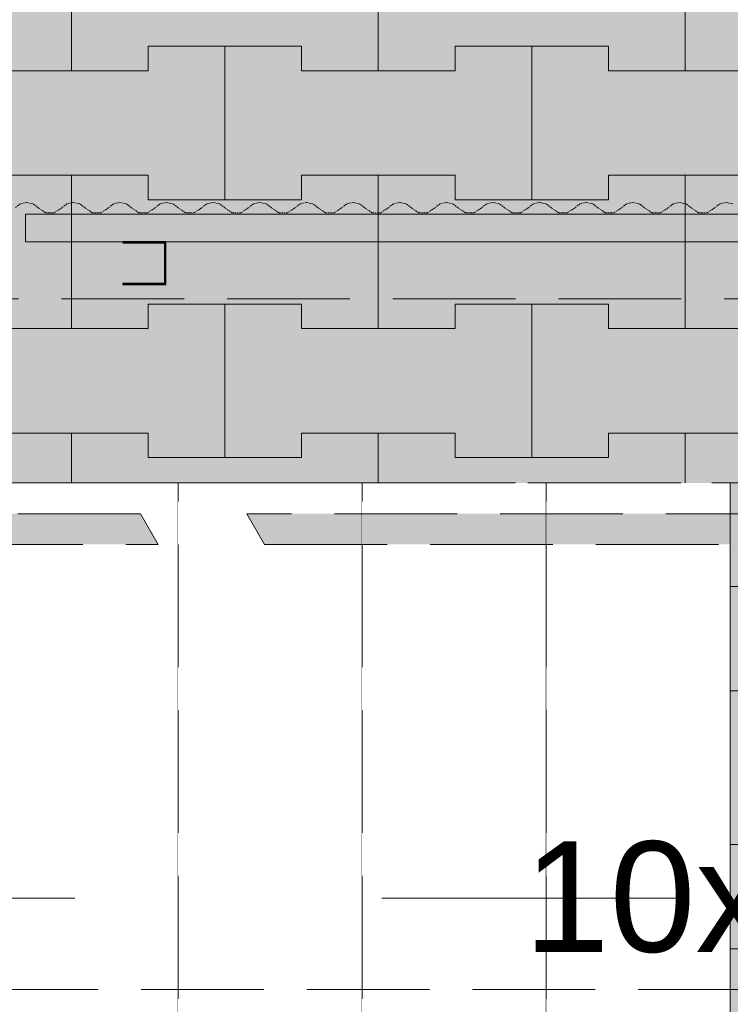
# Model space of a CAD drawing. Header units: centimetres. Extents: x -520 to 22173, y -1503 to 4054.
# Tile 46 of 82: x 9527 to 9643, y 2807 to 2968. Entities that reach past the tile are written whole.
import ezdxf

# ---------------------------------------------------------------- set-up
doc = ezdxf.new("R2010")
doc.units = ezdxf.units.CM
doc.header["$LTSCALE"] = 0.1
doc.header["$MEASUREMENT"] = 0
for name, pattern in [('$0$HIDDEN', [952.5, 635, -317.5]), ('11108-COL-C310_XMODEL$0$HIDDEN', [3.75, 2.5, -1.25]), ('Krawędzie ukryte', [270, 200, -70]), ('Przerywana długa', [1000, 500, -500]), ('Wipeout_Contour', [1000, 0, -1000])]:
    doc.linetypes.add(name, pattern=pattern)
for name, color, linetype in [('0_Teren', 7, 'Continuous'), ('1_przekroje.K_IR', 7, 'Continuous'), ('2_barierki.K_IR', 7, 'Continuous'), ('2_belki.K_IR', 7, 'Continuous'), ('2_schody.K_IR', 7, 'Continuous'), ('2_słupy.K_IR', 7, 'Continuous'), ('2_ściana dekoracyjna.K_IR', 7, 'Continuous'), ('5_opisy.K_IR', 7, 'Continuous')]:
    doc.layers.add(name, color=color, linetype=linetype)
doc.styles.add('GENERATED_STYLE_1', font='txt')

# ---------------------------------------------------------------- blocks, each defined once
blk = doc.blocks.new('*X149', base_point=(8385.93, 775.43))
at = {"layer": '0_Teren', "color": 253, "linetype": 'Continuous', "lineweight": 0, "true_color": 0x9f9f9f}
for p, q in [((9535.93, 2959.43), (9535.93, 2984.43)), ((9535.93, 2984.43), (9535.93, 2959.43)), ((9585.93, 2959.43), (9585.93, 2984.43)), ((9585.93, 2984.43), (9585.93, 2959.43)), ((9635.93, 2959.43), (9635.93, 2984.43)), ((9635.93, 2984.43), (9635.93, 2959.43)), ((9548.43, 2959.43), (9548.43, 2963.43)), ((9548.43, 2963.43), (9548.43, 2959.43)), ((9548.43, 2963.43), (9560.93, 2963.43)), ((9548.43, 2963.43), (9573.43, 2963.43)), ((9560.93, 2963.43), (9573.43, 2963.43)), ((9560.93, 2938.43), (9560.93, 2963.43)), ((9560.93, 2963.43), (9560.93, 2938.43)), ((9573.43, 2963.43), (9573.43, 2959.43)), ((9573.43, 2959.43), (9573.43, 2963.43)), ((9598.43, 2959.43), (9598.43, 2963.43)), ((9598.43, 2963.43), (9598.43, 2959.43)), ((9598.43, 2963.43), (9610.93, 2963.43)), ((9598.43, 2963.43), (9623.43, 2963.43)), ((9610.93, 2963.43), (9623.43, 2963.43)), ((9610.93, 2938.43), (9610.93, 2963.43)), ((9610.93, 2963.43), (9610.93, 2938.43)), ((9623.43, 2963.43), (9623.43, 2959.43)), ((9623.43, 2959.43), (9623.43, 2963.43)), ((9523.43, 2959.43), (9535.93, 2959.43)), ((9523.43, 2959.43), (9548.43, 2959.43)), ((9535.93, 2959.43), (9548.43, 2959.43)), ((9573.43, 2959.43), (9585.93, 2959.43)), ((9573.43, 2959.43), (9598.43, 2959.43)), ((9585.93, 2959.43), (9598.43, 2959.43)), ((9623.43, 2959.43), (9635.93, 2959.43)), ((9623.43, 2959.43), (9648.43, 2959.43)), ((9635.93, 2959.43), (9648.43, 2959.43)), ((9523.43, 2942.43), (9535.93, 2942.43)), ((9523.43, 2942.43), (9548.43, 2942.43)), ((9535.93, 2942.43), (9548.43, 2942.43)), ((9535.93, 2917.43), (9535.93, 2942.43)), ((9535.93, 2942.43), (9535.93, 2917.43)), ((9548.43, 2942.43), (9548.43, 2938.43)), ((9548.43, 2938.43), (9548.43, 2942.43)), ((9573.43, 2938.43), (9573.43, 2942.43)), ((9573.43, 2942.43), (9573.43, 2938.43)), ((9573.43, 2942.43), (9585.93, 2942.43)), ((9573.43, 2942.43), (9598.43, 2942.43)), ((9585.93, 2942.43), (9598.43, 2942.43)), ((9585.93, 2917.43), (9585.93, 2942.43)), ((9585.93, 2942.43), (9585.93, 2917.43)), ((9598.43, 2942.43), (9598.43, 2938.43)), ((9598.43, 2938.43), (9598.43, 2942.43)), ((9623.43, 2938.43), (9623.43, 2942.43)), ((9623.43, 2942.43), (9623.43, 2938.43)), ((9623.43, 2942.43), (9635.93, 2942.43)), ((9623.43, 2942.43), (9648.43, 2942.43)), ((9635.93, 2942.43), (9648.43, 2942.43)), ((9635.93, 2917.43), (9635.93, 2942.43)), ((9635.93, 2942.43), (9635.93, 2917.43)), ((9548.43, 2938.43), (9560.93, 2938.43)), ((9548.43, 2938.43), (9573.43, 2938.43)), ((9560.93, 2938.43), (9573.43, 2938.43)), ((9598.43, 2938.43), (9610.93, 2938.43)), ((9598.43, 2938.43), (9623.43, 2938.43)), ((9610.93, 2938.43), (9623.43, 2938.43)), ((9548.43, 2917.43), (9548.43, 2921.43)), ((9548.43, 2921.43), (9548.43, 2917.43)), ((9548.43, 2921.43), (9560.93, 2921.43)), ((9548.43, 2921.43), (9573.43, 2921.43)), ((9560.93, 2921.43), (9573.43, 2921.43)), ((9560.93, 2896.43), (9560.93, 2921.43)), ((9560.93, 2921.43), (9560.93, 2896.43)), ((9573.43, 2921.43), (9573.43, 2917.43)), ((9573.43, 2917.43), (9573.43, 2921.43)), ((9598.43, 2917.43), (9598.43, 2921.43)), ((9598.43, 2921.43), (9598.43, 2917.43)), ((9598.43, 2921.43), (9610.93, 2921.43)), ((9598.43, 2921.43), (9623.43, 2921.43)), ((9610.93, 2921.43), (9623.43, 2921.43)), ((9610.93, 2896.43), (9610.93, 2921.43)), ((9610.93, 2921.43), (9610.93, 2896.43)), ((9623.43, 2921.43), (9623.43, 2917.43)), ((9623.43, 2917.43), (9623.43, 2921.43)), ((9523.43, 2917.43), (9535.93, 2917.43)), ((9523.43, 2917.43), (9548.43, 2917.43)), ((9535.93, 2917.43), (9548.43, 2917.43)), ((9573.43, 2917.43), (9585.93, 2917.43)), ((9573.43, 2917.43), (9598.43, 2917.43)), ((9585.93, 2917.43), (9598.43, 2917.43)), ((9623.43, 2917.43), (9635.93, 2917.43)), ((9623.43, 2917.43), (9648.43, 2917.43)), ((9635.93, 2917.43), (9648.43, 2917.43)), ((9523.43, 2900.43), (9535.93, 2900.43)), ((9523.43, 2900.43), (9548.43, 2900.43)), ((9535.93, 2900.43), (9548.43, 2900.43)), ((9535.93, 2875.43), (9535.93, 2900.43)), ((9535.93, 2900.43), (9535.93, 2875.43)), ((9548.43, 2900.43), (9548.43, 2896.43)), ((9548.43, 2896.43), (9548.43, 2900.43)), ((9573.43, 2896.43), (9573.43, 2900.43)), ((9573.43, 2900.43), (9573.43, 2896.43)), ((9573.43, 2900.43), (9585.93, 2900.43)), ((9573.43, 2900.43), (9598.43, 2900.43)), ((9585.93, 2900.43), (9598.43, 2900.43)), ((9585.93, 2875.43), (9585.93, 2900.43)), ((9585.93, 2900.43), (9585.93, 2875.43)), ((9598.43, 2900.43), (9598.43, 2896.43)), ((9598.43, 2896.43), (9598.43, 2900.43)), ((9623.43, 2896.43), (9623.43, 2900.43)), ((9623.43, 2900.43), (9623.43, 2896.43)), ((9623.43, 2900.43), (9635.93, 2900.43)), ((9623.43, 2900.43), (9648.43, 2900.43)), ((9635.93, 2900.43), (9648.43, 2900.43)), ((9635.93, 2875.43), (9635.93, 2900.43)), ((9635.93, 2900.43), (9635.93, 2875.43)), ((9548.43, 2896.43), (9560.93, 2896.43)), ((9548.43, 2896.43), (9573.43, 2896.43)), ((9560.93, 2896.43), (9573.43, 2896.43)), ((9598.43, 2896.43), (9610.93, 2896.43)), ((9598.43, 2896.43), (9623.43, 2896.43)), ((9610.93, 2896.43), (9623.43, 2896.43)), ((9548.43, 2875.43), (9548.43, 2879.43)), ((9548.43, 2879.43), (9548.43, 2875.43)), ((9548.43, 2879.43), (9560.93, 2879.43)), ((9548.43, 2879.43), (9573.43, 2879.43)), ((9560.93, 2879.43), (9573.43, 2879.43)), ((9560.93, 2854.43), (9560.93, 2879.43)), ((9560.93, 2879.43), (9560.93, 2854.43)), ((9573.43, 2879.43), (9573.43, 2875.43)), ((9573.43, 2875.43), (9573.43, 2879.43)), ((9598.43, 2875.43), (9598.43, 2879.43)), ((9598.43, 2879.43), (9598.43, 2875.43)), ((9598.43, 2879.43), (9610.93, 2879.43)), ((9598.43, 2879.43), (9623.43, 2879.43)), ((9610.93, 2879.43), (9623.43, 2879.43)), ((9610.93, 2854.43), (9610.93, 2879.43)), ((9610.93, 2879.43), (9610.93, 2854.43)), ((9623.43, 2879.43), (9623.43, 2875.43)), ((9623.43, 2875.43), (9623.43, 2879.43)), ((9523.43, 2875.43), (9535.93, 2875.43)), ((9523.43, 2875.43), (9548.43, 2875.43)), ((9535.93, 2875.43), (9548.43, 2875.43)), ((9573.43, 2875.43), (9585.93, 2875.43)), ((9573.43, 2875.43), (9598.43, 2875.43)), ((9585.93, 2875.43), (9598.43, 2875.43)), ((9623.43, 2875.43), (9635.93, 2875.43)), ((9623.43, 2875.43), (9648.43, 2875.43)), ((9635.93, 2875.43), (9648.43, 2875.43)), ((9523.43, 2858.43), (9535.93, 2858.43)), ((9523.43, 2858.43), (9548.43, 2858.43)), ((9535.93, 2858.43), (9548.43, 2858.43)), ((9535.93, 2833.43), (9535.93, 2858.43)), ((9535.93, 2858.43), (9535.93, 2833.43)), ((9548.43, 2858.43), (9548.43, 2854.43)), ((9548.43, 2854.43), (9548.43, 2858.43)), ((9573.43, 2854.43), (9573.43, 2858.43)), ((9573.43, 2858.43), (9573.43, 2854.43)), ((9573.43, 2858.43), (9585.93, 2858.43)), ((9573.43, 2858.43), (9598.43, 2858.43)), ((9585.93, 2858.43), (9598.43, 2858.43)), ((9585.93, 2833.43), (9585.93, 2858.43)), ((9585.93, 2858.43), (9585.93, 2833.43)), ((9598.43, 2858.43), (9598.43, 2854.43)), ((9598.43, 2854.43), (9598.43, 2858.43)), ((9623.43, 2854.43), (9623.43, 2858.43)), ((9623.43, 2858.43), (9623.43, 2854.43)), ((9623.43, 2858.43), (9635.93, 2858.43)), ((9623.43, 2858.43), (9648.43, 2858.43)), ((9635.93, 2858.43), (9648.43, 2858.43)), ((9635.93, 2833.43), (9635.93, 2858.43)), ((9635.93, 2858.43), (9635.93, 2833.43)), ((9548.43, 2854.43), (9560.93, 2854.43)), ((9548.43, 2854.43), (9573.43, 2854.43)), ((9560.93, 2854.43), (9573.43, 2854.43)), ((9598.43, 2854.43), (9610.93, 2854.43)), ((9598.43, 2854.43), (9623.43, 2854.43)), ((9610.93, 2854.43), (9623.43, 2854.43)), ((9548.43, 2833.43), (9548.43, 2837.43)), ((9548.43, 2837.43), (9548.43, 2833.43)), ((9548.43, 2837.43), (9560.93, 2837.43)), ((9548.43, 2837.43), (9573.43, 2837.43)), ((9560.93, 2837.43), (9573.43, 2837.43)), ((9560.93, 2812.43), (9560.93, 2837.43)), ((9560.93, 2837.43), (9560.93, 2812.43)), ((9573.43, 2837.43), (9573.43, 2833.43)), ((9573.43, 2833.43), (9573.43, 2837.43)), ((9598.43, 2833.43), (9598.43, 2837.43)), ((9598.43, 2837.43), (9598.43, 2833.43)), ((9598.43, 2837.43), (9610.93, 2837.43)), ((9598.43, 2837.43), (9623.43, 2837.43)), ((9610.93, 2837.43), (9623.43, 2837.43)), ((9610.93, 2812.43), (9610.93, 2837.43)), ((9610.93, 2837.43), (9610.93, 2812.43)), ((9623.43, 2837.43), (9623.43, 2833.43)), ((9623.43, 2833.43), (9623.43, 2837.43)), ((9523.43, 2833.43), (9535.93, 2833.43)), ((9523.43, 2833.43), (9548.43, 2833.43)), ((9535.93, 2833.43), (9548.43, 2833.43)), ((9573.43, 2833.43), (9585.93, 2833.43)), ((9573.43, 2833.43), (9598.43, 2833.43)), ((9585.93, 2833.43), (9598.43, 2833.43)), ((9623.43, 2833.43), (9635.93, 2833.43)), ((9623.43, 2833.43), (9648.43, 2833.43)), ((9635.93, 2833.43), (9648.43, 2833.43)), ((9523.43, 2816.43), (9535.93, 2816.43)), ((9523.43, 2816.43), (9548.43, 2816.43)), ((9535.93, 2816.43), (9548.43, 2816.43)), ((9535.93, 2791.43), (9535.93, 2816.43)), ((9535.93, 2816.43), (9535.93, 2791.43)), ((9548.43, 2816.43), (9548.43, 2812.43)), ((9548.43, 2812.43), (9548.43, 2816.43)), ((9573.43, 2812.43), (9573.43, 2816.43)), ((9573.43, 2816.43), (9573.43, 2812.43)), ((9573.43, 2816.43), (9585.93, 2816.43)), ((9573.43, 2816.43), (9598.43, 2816.43)), ((9585.93, 2816.43), (9598.43, 2816.43)), ((9585.93, 2791.43), (9585.93, 2816.43)), ((9585.93, 2816.43), (9585.93, 2791.43)), ((9598.43, 2816.43), (9598.43, 2812.43)), ((9598.43, 2812.43), (9598.43, 2816.43)), ((9623.43, 2812.43), (9623.43, 2816.43)), ((9623.43, 2816.43), (9623.43, 2812.43)), ((9623.43, 2816.43), (9635.93, 2816.43)), ((9623.43, 2816.43), (9648.43, 2816.43)), ((9635.93, 2816.43), (9648.43, 2816.43)), ((9635.93, 2791.43), (9635.93, 2816.43)), ((9635.93, 2816.43), (9635.93, 2791.43)), ((9548.43, 2812.43), (9560.93, 2812.43)), ((9548.43, 2812.43), (9573.43, 2812.43)), ((9560.93, 2812.43), (9573.43, 2812.43)), ((9598.43, 2812.43), (9610.93, 2812.43)), ((9598.43, 2812.43), (9623.43, 2812.43)), ((9610.93, 2812.43), (9623.43, 2812.43))]:
    blk.add_line(p, q, dxfattribs=at)
blk = doc.blocks.new('Strop_2_1', base_point=(9196.62, 3122.49))
at = {"layer": '0_Teren', "linetype": 'Continuous', "lineweight": 0, "true_color": 0xffffff}
blk.add_hatch(color=7, dxfattribs=at).paths.add_polyline_path([(9196.62, 3122.49), (9146.07, 3019.53), (9318.8, 2937.59), (9318.8, 2552.49), (9763.8, 2552.49), (9763.8, 2807.49), (9968.8, 2807.49), (9968.8, 2366.78), (10168.8, 2366.77), (10168.8, 2879.75), (9670.9, 3122.49)])
at = {"layer": '0_Teren', "color": 7, "linetype": 'Continuous', "lineweight": 9}
blk.add_blockref('*X149', (8385.93, 775.43), dxfattribs=at)
blk = doc.blocks.new('Schody_2_1', base_point=(8385.93, 775.43))
at = {"color": 254, "linetype": 'Wipeout_Contour', "lineweight": 0, "ltscale": 39775.406978}
blk.add_wipeout([(9523.29, 2892.29), (9523.29, 2727.29), (9553.29, 2727.29), (9553.29, 2892.29)], dxfattribs=at).dxf.layer = '2_schody.K_IR'
at = {"layer": '2_schody.K_IR', "color": 7, "linetype": 'Krawędzie ukryte', "lineweight": 15}
for p, q in [((9523.29, 2892.29), (9553.29, 2892.29)), ((9553.29, 2892.29), (9553.29, 2727.29))]:
    blk.add_line(p, q, dxfattribs=at)
at = {"color": 254, "linetype": 'Wipeout_Contour', "lineweight": 0, "ltscale": 39890.527817}
blk.add_wipeout([(9583.29, 2892.29), (9553.29, 2892.29), (9553.29, 2727.29), (9583.29, 2727.29)], dxfattribs=at).dxf.layer = '2_schody.K_IR'
at = {"layer": '2_schody.K_IR', "color": 7, "linetype": 'Krawędzie ukryte', "lineweight": 15}
for p, q in [((9553.29, 2727.29), (9553.29, 2892.29)), ((9553.29, 2892.29), (9583.29, 2892.29)), ((9583.29, 2892.29), (9583.29, 2727.29))]:
    blk.add_line(p, q, dxfattribs=at)
at = {"color": 254, "linetype": 'Wipeout_Contour', "lineweight": 0, "ltscale": 40005.677326}
blk.add_wipeout([(9613.29, 2727.29), (9613.29, 2892.29), (9583.29, 2892.29), (9583.29, 2727.29)], dxfattribs=at).dxf.layer = '2_schody.K_IR'
at = {"layer": '2_schody.K_IR', "color": 7, "linetype": 'Krawędzie ukryte', "lineweight": 15}
for p, q in [((9583.29, 2727.29), (9583.29, 2892.29)), ((9583.29, 2892.29), (9613.29, 2892.29)), ((9613.29, 2892.29), (9613.29, 2727.29))]:
    blk.add_line(p, q, dxfattribs=at)
at = {"color": 254, "linetype": 'Wipeout_Contour', "lineweight": 0, "ltscale": 40120.855259}
blk.add_wipeout([(9643.29, 2892.29), (9613.29, 2892.29), (9613.29, 2727.29), (9643.29, 2727.29)], dxfattribs=at).dxf.layer = '2_schody.K_IR'
at = {"layer": '2_schody.K_IR', "color": 7, "linetype": 'Krawędzie ukryte', "lineweight": 15}
for p, q in [((9613.29, 2727.29), (9613.29, 2892.29)), ((9613.29, 2892.29), (9643.29, 2892.29)), ((9643.29, 2892.29), (9643.29, 2727.29)), ((9643.29, 2727.29), (9643.29, 2892.29)), ((9643.29, 2892.29), (9673.29, 2892.29)), ((9493.29, 2809.79), (9733.29, 2809.79))]:
    blk.add_line(p, q, dxfattribs=at)
blk = doc.blocks.new('Słup_46_1', base_point=(9547.83, 2924.59))
at = {"color": 254, "linetype": 'Wipeout_Contour', "lineweight": 0, "ltscale": 79893.215185}
blk.add_wipeout([(9544.29, 2931.59), (9544.29, 2931.39), (9551.09, 2931.39), (9551.09, 2924.79), (9544.29, 2924.79), (9544.29, 2924.59), (9551.29, 2924.59), (9551.29, 2931.59)], dxfattribs=at).dxf.layer = '2_słupy.K_IR'
at = {"layer": '2_słupy.K_IR', "linetype": 'Continuous', "lineweight": 0, "true_color": 0x000000}
h = blk.add_hatch(dxfattribs=at)
h.set_pattern_fill('Stal_0001', color=18, style=0, pattern_type=2)
h.set_pattern_definition([(45, (8385.933, 775.433), (-15.9099, 15.9099), []), (45, (8380.63, 780.737), (-15.9099, 15.9099), [])])
h.paths.add_polyline_path([(9544.29, 2931.59), (9544.29, 2931.39), (9551.09, 2931.39), (9551.09, 2924.79), (9544.29, 2924.79), (9544.29, 2924.59), (9551.29, 2924.59), (9551.29, 2931.59)])
at = {"layer": '2_słupy.K_IR', "color": 7, "linetype": 'Continuous', "lineweight": 30, "flags": 128}
blk.add_lwpolyline([(9544.29, 2931.59), (9544.29, 2931.39), (9551.09, 2931.39), (9551.09, 2924.79), (9544.29, 2924.79), (9544.29, 2924.59), (9551.29, 2924.59), (9551.29, 2931.59)], close=True, dxfattribs=at)
blk = doc.blocks.new('Balustrada_5_1', base_point=(8385.93, 775.43))
at = {"layer": '2_barierki.K_IR', "linetype": 'Continuous', "lineweight": 0, "true_color": 0xffffff}
for points in [[(9490.79, 2887.29), (9490.79, 2882.29), (9550.07, 2882.29), (9547.18, 2887.29)], [(9567.39, 2882.29), (9760.79, 2882.29), (9760.79, 2887.29), (9564.5, 2887.29)]]:
    blk.add_hatch(color=7, dxfattribs=at).paths.add_polyline_path(points)
at = {"layer": '2_barierki.K_IR', "color": 7, "linetype": 'Krawędzie ukryte', "lineweight": 15}
for p, q in [((9547.18, 2887.29), (9490.79, 2887.29)), ((9550.07, 2882.29), (9547.18, 2887.29)), ((9490.79, 2882.29), (9550.07, 2882.29))]:
    blk.add_line(p, q, dxfattribs=at)
at = {"layer": '2_barierki.K_IR', "color": 7, "linetype": 'Krawędzie ukryte', "lineweight": 13}
for p, q in [((9760.79, 2887.29), (9564.5, 2887.29)), ((9564.5, 2887.29), (9567.39, 2882.29)), ((9567.39, 2882.29), (9760.79, 2882.29))]:
    blk.add_line(p, q, dxfattribs=at)
blk = doc.blocks.new('Arkusz blachy profilowanej 22_3')
at = {"layer": '2_ściana dekoracyjna.K_IR', "color": 251, "linetype": '11108-COL-C310_XMODEL$0$HIDDEN', "lineweight": 0, "true_color": 0x5f5f5f}
for p, q in [((-0.24, 118.78), (0, 117.73)), ((0, 117.73), (-0.24, 116.68)), ((-0.9, 115.83), (-1.69, 114.64)), ((-0.24, 116.68), (-0.9, 115.83)), ((-1.69, 114.64), (-1.69, 113.21)), ((-1.69, 113.21), (-0.9, 112.03)), ((-0.9, 112.03), (-0.24, 111.18)), ((-0.24, 111.18), (0, 110.13)), ((-0.24, 109.08), (-0.9, 108.23)), ((0, 110.13), (-0.24, 109.08)), ((-0.9, 108.23), (-1.69, 107.04)), ((-1.69, 107.04), (-1.69, 105.61)), ((-1.69, 105.61), (-0.9, 104.43)), ((-0.9, 104.43), (-0.24, 103.58)), ((-0.24, 103.58), (0, 102.53)), ((-0.24, 101.48), (-0.9, 100.63)), ((0, 102.53), (-0.24, 101.48)), ((-0.9, 100.63), (-1.69, 99.44)), ((-1.69, 99.44), (-1.69, 98.01)), ((-1.69, 98.01), (-0.9, 96.83)), ((-0.9, 96.83), (-0.24, 95.98)), ((-0.24, 95.98), (0, 94.93)), ((0, 94.93), (-0.24, 93.88)), ((-0.9, 93.03), (-1.69, 91.84)), ((-0.24, 93.88), (-0.9, 93.03)), ((-1.69, 91.84), (-1.69, 90.41)), ((-1.69, 90.41), (-0.9, 89.23)), ((-0.9, 89.23), (-0.24, 88.38)), ((-0.24, 88.38), (0, 87.33)), ((0, 87.33), (-0.24, 86.28)), ((-0.9, 85.43), (-1.69, 84.24)), ((-0.24, 86.28), (-0.9, 85.43)), ((-1.69, 84.24), (-1.69, 82.81)), ((-1.69, 82.81), (-0.9, 81.63)), ((-0.9, 81.63), (-0.24, 80.78)), ((-0.24, 80.78), (0, 79.73)), ((-0.24, 78.68), (-0.9, 77.83)), ((0, 79.73), (-0.24, 78.68)), ((-0.9, 77.83), (-1.69, 76.64)), ((-1.69, 76.64), (-1.69, 75.21)), ((-1.69, 75.21), (-0.9, 74.03)), ((-0.9, 74.03), (-0.24, 73.18)), ((-0.24, 73.18), (0, 72.13)), ((-0.24, 71.08), (-0.9, 70.23)), ((0, 72.13), (-0.24, 71.08)), ((-0.9, 70.23), (-1.69, 69.04)), ((-1.69, 69.04), (-1.69, 67.61)), ((-1.69, 67.61), (-0.9, 66.43)), ((-0.9, 66.43), (-0.24, 65.58)), ((-0.24, 65.58), (0, 64.53)), ((0, 64.53), (-0.24, 63.48)), ((-0.9, 62.63), (-1.69, 61.44)), ((-0.24, 63.48), (-0.9, 62.63)), ((-1.69, 61.44), (-1.69, 60.01)), ((-1.69, 60.01), (-0.9, 58.83)), ((-0.9, 58.83), (-0.24, 57.98)), ((-0.24, 57.98), (0, 56.93)), ((0, 56.93), (-0.24, 55.88)), ((-0.9, 55.03), (-1.69, 53.84)), ((-0.24, 55.88), (-0.9, 55.03)), ((-1.69, 53.84), (-1.69, 52.41)), ((-1.69, 52.41), (-0.9, 51.23)), ((-0.9, 51.23), (-0.24, 50.38)), ((-0.24, 50.38), (0, 49.33)), ((-0.24, 48.28), (-0.9, 47.43)), ((0, 49.33), (-0.24, 48.28)), ((-0.9, 47.43), (-1.69, 46.24)), ((-1.69, 46.24), (-1.69, 44.81)), ((-1.69, 44.81), (-0.9, 43.63)), ((-0.9, 43.63), (-0.24, 42.78)), ((-0.24, 42.78), (0, 41.73)), ((0, 41.73), (-0.24, 40.68)), ((-0.24, 40.68), (-0.9, 39.83)), ((-0.9, 39.83), (-1.69, 38.64)), ((-1.69, 38.64), (-1.69, 37.21)), ((-1.69, 37.21), (-0.9, 36.03)), ((-0.9, 36.03), (-0.24, 35.18)), ((-0.24, 35.18), (0, 34.13)), ((0, 34.13), (-0.24, 33.08)), ((-0.9, 32.23), (-1.69, 31.04)), ((-0.24, 33.08), (-0.9, 32.23)), ((-1.69, 31.04), (-1.69, 29.61)), ((-1.69, 29.61), (-0.9, 28.43)), ((-0.9, 28.43), (-0.24, 27.58)), ((-0.24, 27.58), (0, 26.53)), ((0, 26.53), (-0.24, 25.48)), ((-0.9, 24.63), (-1.69, 23.44)), ((-0.24, 25.48), (-0.9, 24.63)), ((-1.69, 23.44), (-1.69, 22.01)), ((-1.69, 22.01), (-0.9, 20.83)), ((-0.9, 20.83), (-0.24, 19.98)), ((-0.24, 19.98), (0, 18.93)), ((-0.24, 17.88), (-0.9, 17.03)), ((0, 18.93), (-0.24, 17.88)), ((-0.9, 17.03), (-1.69, 15.84)), ((-1.69, 15.84), (-1.69, 14.41)), ((-1.69, 14.41), (-0.9, 13.23)), ((-0.9, 13.23), (-0.24, 12.38)), ((-0.24, 12.38), (0, 11.33)), ((0, 11.33), (-0.24, 10.28)), ((-0.24, 10.28), (-0.9, 9.43)), ((-0.9, 9.43), (-1.69, 8.24)), ((-1.69, 8.24), (-1.69, 6.81)), ((-1.69, 6.81), (-0.9, 5.63)), ((-0.9, 5.63), (-0.24, 4.78)), ((-0.24, 4.78), (0, 3.73)), ((0, 3.73), (-0.24, 2.68)), ((-0.24, 2.68), (-0.9, 1.83))]:
    blk.add_line(p, q, dxfattribs=at)
blk = doc.blocks.new('Belka_17_1', base_point=(9318.29, 2907.29))
at = {"layer": '2_belki.K_IR', "color": 7, "linetype": 'Krawędzie ukryte', "lineweight": 0}
for p, q in [((9318.29, 2922.29), (9938.29, 2922.29)), ((9318.29, 2892.29), (9938.29, 2892.29))]:
    blk.add_line(p, q, dxfattribs=at)
blk = doc.blocks.new('Belka_19_1', base_point=(9982.12, 2931.59))
at = {"layer": '2_belki.K_IR', "color": 7, "linetype": 'Krawędzie ukryte', "lineweight": 0}
for p, q in [((9982.12, 2936.09), (9528.42, 2936.09)), ((9528.42, 2936.09), (9528.42, 2931.59)), ((9982.12, 2931.59), (9528.42, 2931.59))]:
    blk.add_line(p, q, dxfattribs=at)
blk = doc.blocks.new('Belka_21_1', base_point=(9768.29, 2931.59))
at = {"layer": '2_belki.K_IR', "color": 7, "linetype": 'Continuous', "lineweight": 0}
for p, q in [((9768.29, 2936.09), (9528.42, 2936.09)), ((9528.42, 2936.09), (9528.42, 2931.59)), ((9768.29, 2936.09), (9768.29, 2931.59)), ((9768.29, 2931.59), (9528.42, 2931.59))]:
    blk.add_line(p, q, dxfattribs=at)
blk = doc.blocks.new('Belka_23_1', base_point=(9768.29, 2931.59))
at = {"layer": '2_belki.K_IR', "color": 7, "linetype": 'Continuous', "lineweight": 0}
for p, q in [((9768.29, 2936.09), (9528.42, 2936.09)), ((9528.42, 2936.09), (9528.42, 2931.59)), ((9768.29, 2936.09), (9768.29, 2931.59)), ((9768.29, 2931.59), (9528.42, 2931.59))]:
    blk.add_line(p, q, dxfattribs=at)
blk = doc.blocks.new('Płaszczyzna odcinająca_4_1', base_point=(11551.48, 2824.67))
at = {"layer": '1_przekroje.K_IR', "color": 7, "linetype": 'Przerywana długa', "lineweight": 15}
blk.add_line((11536.48, 2824.67), (8253.8, 2824.67), dxfattribs=at)

msp = doc.modelspace()

# ---------------------------------------------------------------- block references
at = {"layer": '0_Teren', "color": 7, "linetype": 'Continuous', "lineweight": 9}
msp.add_blockref('Strop_2_1', (9196.62, 3122.49), dxfattribs=at)
at = {"layer": '2_ściana dekoracyjna.K_IR', "color": 251, "linetype": '11108-COL-C310_XMODEL$0$HIDDEN', "lineweight": 0, "true_color": 0x5f5f5f, "xscale": -1, "zscale": 100, "rotation": 270}
msp.add_blockref('Arkusz blachy profilowanej 22_3', (9524.9, 2937.99), dxfattribs=at)

# ---------------------------------------------------------------- next in the draw order: block references
at = {"layer": '2_schody.K_IR', "color": 7, "linetype": '$0$HIDDEN', "lineweight": 0}
msp.add_blockref('Schody_2_1', (8385.93, 775.43), dxfattribs=at)
at = {"layer": '2_słupy.K_IR', "color": 7, "lineweight": 0}
msp.add_blockref('Słup_46_1', (9547.83, 2924.59), dxfattribs=at)

# ---------------------------------------------------------------- next in the draw order: block references
at = {"layer": '1_przekroje.K_IR', "color": 7, "lineweight": 15}
msp.add_blockref('Płaszczyzna odcinająca_4_1', (11551.48, 2824.67), dxfattribs=at)
at = {"layer": '2_barierki.K_IR', "color": 252, "linetype": 'Continuous', "lineweight": 0}
msp.add_blockref('Balustrada_5_1', (8385.93, 775.43), dxfattribs=at)
at = {"layer": '2_belki.K_IR', "color": 7, "lineweight": 0}
for name, p in [('Belka_19_1', (9982.12, 2931.59)), ('Belka_21_1', (9768.29, 2931.59)), ('Belka_23_1', (9768.29, 2931.59)), ('Belka_17_1', (9318.29, 2907.29))]:
    msp.add_blockref(name, p, dxfattribs=at)

# ---------------------------------------------------------------- next in the draw order: texts
at = {"layer": '5_opisy.K_IR', "color": 1, "linetype": 'Continuous', "lineweight": 0, "insert": (9609.65, 2815.67), "char_height": 18, "attachment_point": 7, "style": 'GENERATED_STYLE_1'}
msp.add_mtext('\\A1;{\\pql;\\fArial|b0|i0|c238|p38;10x\\fArial|b0|i0|c238|p38;15}', dxfattribs=at)

doc.saveas('drawing.dxf')
